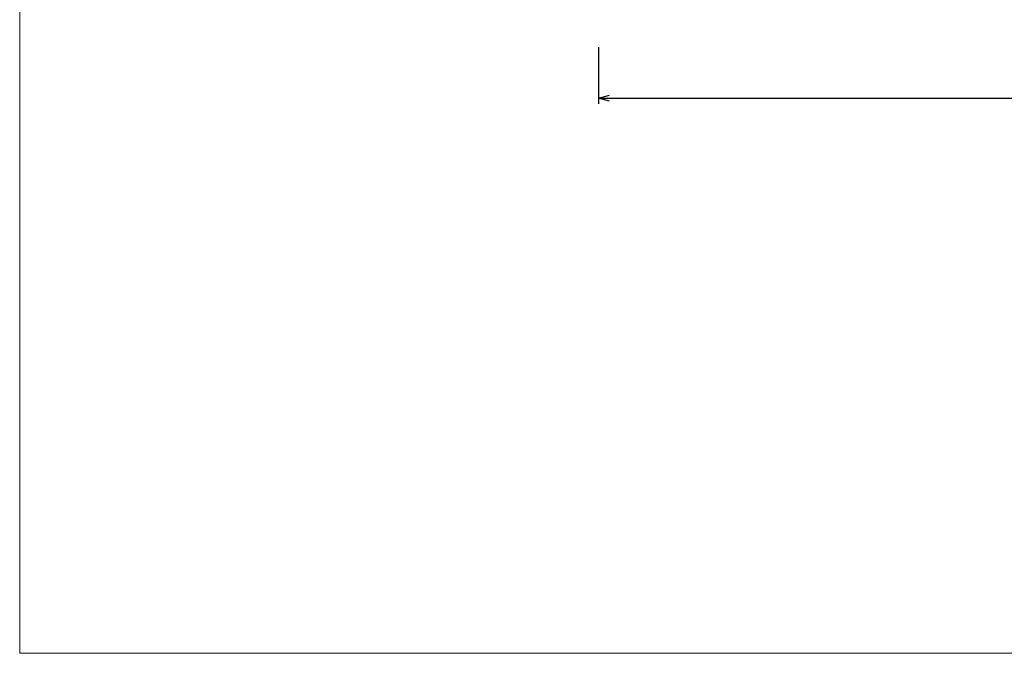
# Model space of a CAD drawing. Extents: x 23 to 1532, y 6 to 258.
# Tile 1 of 15: x 23 to 156, y 6 to 92. Entities that reach past the tile are written whole.
import ezdxf
from ezdxf.enums import TextEntityAlignment as Align

# ---------------------------------------------------------------- set-up
doc = ezdxf.new("R2010")
doc.units = 0
doc.header["$MEASUREMENT"] = 0
doc.layers.add('B_ANNO_DIM', color=7, linetype='Continuous', lineweight=18)
doc.layers.add('B_ANNO_TEXT', color=7, linetype='Continuous', lineweight=18)
doc.layers.add('B_ANNO_NOPLOT', color=47, linetype='Continuous', lineweight=18, plot=False)
doc.styles.add('Annotative', font='calibri.ttf', dxfattribs={"height": 0.0625})
doc.styles.get("Standard").update_dxf_attribs({"font": 'calibri.ttf'})
doc.dimstyles.new('Annotative', dxfattribs={"dimscale": 0, "dimtxt": 0.0625, "dimasz": 0.0625, "dimexe": 0.03125, "dimexo": 0.03125, "dimgap": 0.03125, "dimtad": 1, "dimdec": 3, "dimzin": 3, "dimdsep": 46, "dimlunit": 4, "dimtxsty": 'Standard', "dimblk": 'OPEN30', "dimcen": 0.03125, "dimaunit": 1, "dimadec": 0, "dimazin": 3, "dimtfac": 0.75, "dimtdec": 3, "dimtofl": 0, "dimtmove": 0, "dimatfit": 3, "dimldrblk": 'OPEN30', "dimfxl": 1, "dimtfill": 1, "dimfrac": 1, "dimtolj": 1, "dimtzin": 0, "dimarcsym": 0})

# ---------------------------------------------------------------- blocks, each defined once
blk = doc.blocks.new('*U99')
at = {"layer": 'B_ANNO_NOPLOT', "flags": 128}
blk.add_lwpolyline([(0, 0), (-1.005828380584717e-07, 252.000000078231), (323.9276625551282, 252.0000001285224), (323.9276625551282, 238.8551612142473), (377.999999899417, 238.855161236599), (377.9999999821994, 40.49960530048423), (316.5707527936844, 40.49960528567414), (316.5707528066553, 1.229344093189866e-07)], close=True, dxfattribs=at)
at = {"layer": 'B_ANNO_DIM', "style": 'Annotative'}
blk.add_attdef('LHFH', text='', height=1.5, dxfattribs=at).set_placement((24.75653271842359, 247.8650128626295, 1.684491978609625), align=Align.MIDDLE_CENTER)
blk.add_attdef('LHFV', text='', height=1.5, rotation=90, dxfattribs=at).set_placement((15.27532992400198, 237.0519713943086, 1.684491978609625), align=Align.MIDDLE_CENTER)
blk = doc.blocks.new('_Open30')
at = {"color": 0, "linetype": 'ByBlock', "lineweight": -2}
for p, q in [((-1, 0.26794919), (0, 0)), ((0, 0), (-1, -0.26794919)), ((0, 0), (-1, 0))]:
    blk.add_line(p, q, dxfattribs=at)
blk = doc.blocks.new('*D66')
at = {"layer": 'B_ANNO_DIM', "color": 0, "lineweight": -2, "transparency": 16777216}
for p, q in [((292.080610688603, 106.4355020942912), (292.080610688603, 74.85980133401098)), ((78.7568256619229, 82.57644945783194), (78.7568256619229, 74.85980133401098)), ((80.2568256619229, 75.60980133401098), (290.580610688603, 75.60980133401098))]:
    blk.add_line(p, q, dxfattribs=at)
at = {"layer": 'Defpoints', "color": 0, "transparency": 16777216}
for p in [(292.080610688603, 107.1855020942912), (78.7568256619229, 83.32644945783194), (292.080610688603, 75.60980133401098)]:
    blk.add_point(p, dxfattribs=at)
at = {"layer": 'B_ANNO_DIM', "color": 0, "lineweight": -2, "transparency": 16777216, "xscale": 1.5, "yscale": 1.5, "zscale": 1.5, "rotation": 180}
blk.add_blockref('_Open30', (78.7568256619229, 75.60980133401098), dxfattribs=at)
at = {"layer": 'B_ANNO_DIM', "color": 0, "lineweight": -2, "transparency": 16777216, "xscale": 1.5, "yscale": 1.5, "zscale": 1.5}
blk.add_blockref('_Open30', (292.080610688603, 75.60980133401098), dxfattribs=at)
at = {"layer": 'B_ANNO_DIM', "color": 0, "transparency": 16777216, "insert": (185.4187181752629, 77.12710902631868), "char_height": 1.5, "attachment_point": 5, "bg_fill": 3, "box_fill_scale": 1.25, "bg_fill_color": 256, "bg_fill_true_color": 13158600, "bg_fill_transparency": 0}
blk.add_mtext('\\A1;GIRDER LENGTH = "L"', dxfattribs=at)
blk = doc.blocks.new('INS_G54W_BASE')
at = {"layer": 'B_ANNO_TEXT', "style": 'Annotative'}
for tag, p in [('B#', (173.7177309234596, 58.68112835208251)), ('6LAPLENGTH', (208.687678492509, 58.67997450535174))]:
    blk.add_attdef(tag, text='', height=1.5, dxfattribs=at).set_placement(p, align=Align.MIDDLE_CENTER)
at = {"layer": 'B_ANNO_DIM'}
dim = blk.add_linear_dim(base=(292.080610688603, 75.60980133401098, 0.8422459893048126), p1=(78.7568256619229, 83.32644945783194, 0.8422459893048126), p2=(292.080610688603, 107.1855020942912, 0.8422459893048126), text='GIRDER LENGTH = "L"', dimstyle='Annotative', dxfattribs=at)
dim.commit()
dim.dimension.update_dxf_attribs({"geometry": '*D66', "text_midpoint": (185.4187181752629, 77.12710902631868, 0.8422459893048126)})

msp = doc.modelspace()

# ---------------------------------------------------------------- block references
msp.add_blockref('*U99', (22.50471087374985, 5.999998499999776))

# ---------------------------------------------------------------- next in the draw order: block references
msp.add_blockref('INS_G54W_BASE', (22.50471087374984, 5.999998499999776))

doc.saveas('drawing.dxf')
